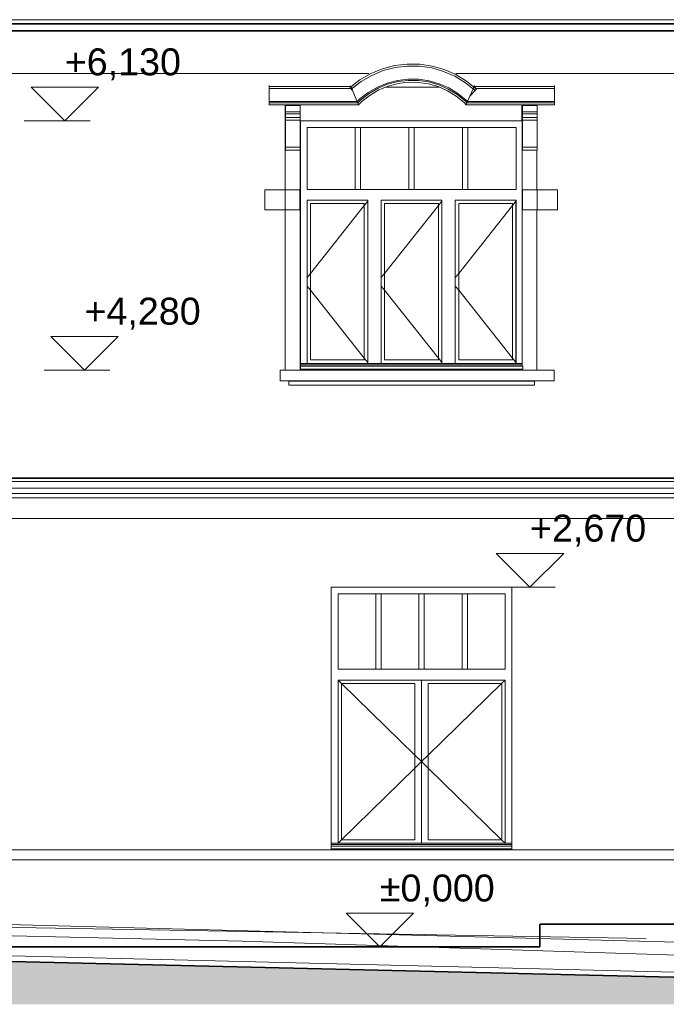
# Model space of a CAD drawing. Header units: millimetres. Extents: x -27785 to 104762, y -947 to 11132.
# Tile 38 of 146: x -11124 to -6327, y -426 to 6880. Entities that reach past the tile are written whole.
import ezdxf

# ---------------------------------------------------------------- set-up
doc = ezdxf.new("R2010")
doc.units = ezdxf.units.MM
doc.header["$MEASUREMENT"] = 0
doc.linetypes.add('čárkovaná 3', pattern=[1.5, 1, -0.5])
for name, color, linetype in [('POHLED JIŽNÍ_1_Bourané_3D prvky fasada stavajici', 7, 'Continuous'), ('POHLED JIŽNÍ_1_Bourané_Konstrukce - krov', 7, 'Continuous'), ('POHLED JIŽNÍ_1_Bourané_Konstrukce - nosné', 7, 'Continuous'), ('POHLED JIŽNÍ_1_Bourané_Konstrukce - římsy', 7, 'Continuous'), ('POHLED JIŽNÍ_1_Bourané_Kóty - SP', 7, 'Continuous'), ('POHLED JIŽNÍ_1_Konstrukce - nosné', 7, 'Continuous'), ('POHLED JIŽNÍ_1_Kóty - SP', 7, 'Continuous'), ('POHLED JIŽNÍ_1_Situace - terén', 7, 'Continuous'), ('POHLED JIŽNÍ_1_Výplně – Řezové', 7, 'Continuous')]:
    doc.layers.add(name, color=color, linetype=linetype)
doc.styles.add('GENEROVANÝ_STYL_1', font='txt')

msp = doc.modelspace()

# ---------------------------------------------------------------- hatches: boundary and pattern name
at = {"layer": 'POHLED JIŽNÍ_1_Výplně – Řezové', "linetype": 'Continuous', "lineweight": 13}
msp.add_hatch(color=253, dxfattribs=at).paths.add_polyline_path([(-27785, -425.7), (2046.4, -425.7), (-115.4, -370.9), (-27785, 284)])

# ---------------------------------------------------------------- linework, layer by layer
at = {"layer": 'POHLED JIŽNÍ_1_Bourané_3D prvky fasada stavajici', "color": 7, "linetype": 'Continuous', "lineweight": 13}
for p, q in [((-8519, 6480.1), (-8432.6, 6515.5)), ((-8432.6, 6515.5), (-8342.3, 6539.1)), ((-8428, 6501.8), (-8339.6, 6524.9)), ((-8428, 6501.8), (-8339.6, 6524.9)), ((-8342.3, 6539.1), (-8249.6, 6550.5)), ((-8339.6, 6524.9), (-8248.8, 6536.1)), ((-8339.6, 6524.9), (-8248.8, 6536)), ((-8249.6, 6550.5), (-8156.3, 6549.4)), ((-8248.8, 6536.1), (-8157.4, 6535)), ((-8248.8, 6536), (-8157.4, 6535)), ((-8157.4, 6535), (-8066.9, 6521.8)), ((-8157.4, 6535), (-8066.9, 6521.8)), ((-8156.3, 6549.4), (-8063.9, 6535.9)), ((-8066.9, 6521.8), (-7979, 6496.6)), ((-8066.9, 6521.8), (-7979.1, 6496.6)), ((-8063.9, 6535.9), (-7974.1, 6510.2)), ((-7974.1, 6510.2), (-7888.6, 6472.8)), ((-8666.4, 6382.1), (-8599.9, 6433.4)), ((-8599.9, 6433.4), (-8519, 6480.1)), ((-8591.8, 6421.4), (-8512.6, 6467.1)), ((-8591.8, 6421.4), (-8512.6, 6467)), ((-8512.6, 6467.1), (-8428, 6501.8)), ((-8512.6, 6467), (-8428, 6501.8)), ((-8397.3, 6409.7), (-8321.3, 6429.6)), ((-8321.3, 6429.6), (-8243.5, 6439.1)), ((-8319.6, 6420.4), (-8243, 6429.8)), ((-8243.5, 6439.1), (-8165, 6438.2)), ((-8243, 6429.8), (-8165.8, 6428.9)), ((-8165, 6438.2), (-8087.4, 6426.9)), ((-7979.1, 6496.6), (-7895.3, 6459.9)), ((-7979.1, 6496.6), (-7895.3, 6459.9)), ((-7895.3, 6459.9), (-7817.2, 6412.5)), ((-7895.3, 6459.9), (-7817.2, 6412.4)), ((-7888.6, 6472.8), (-7808.8, 6424.3)), ((-9273.5, 6390.8), (-9273.1, 6384.2)), ((-9273.2, 6369.7), (-9273.3, 6272.9)), ((-9273.1, 6384.2), (-9273.2, 6369.7)), ((-9273.2, 6369.7), (-8660.9, 6368.9)), ((-9273.2, 6369.7), (-8660.9, 6368.9)), ((-9273.1, 6384.2), (-8666.9, 6383.3)), ((-8666.9, 6383.3), (-8673.8, 6376.4)), ((-8673.8, 6376.4), (-8666.4, 6382.1)), ((-8670.1, 6390), (-8666.9, 6383.3)), ((-8666.9, 6383.3), (-8666.4, 6382.1)), ((-8666.4, 6382.1), (-8660.9, 6368.9)), ((-8664.2, 6365.5), (-8591.8, 6421.4)), ((-8660.9, 6368.9), (-8664.2, 6365.5)), ((-8664.2, 6365.5), (-8660.7, 6368.3)), ((-8664.2, 6365.5), (-8655.3, 6355.5)), ((-8660.9, 6368.9), (-8655.3, 6355.5)), ((-8660.7, 6368.3), (-8591.8, 6421.4)), ((-8537.8, 6340.7), (-8469.8, 6379.9)), ((-8532.6, 6332.9), (-8465.7, 6371.5)), ((-8524.8, 6321.2), (-8459.5, 6358.8)), ((-8469.8, 6379.9), (-8397.3, 6409.7)), ((-8465.7, 6371.5), (-8394.3, 6400.8)), ((-8459.5, 6358.8), (-8389.8, 6387.4)), ((-8407.6, 6380), (-8013.5, 6380)), ((-8394.3, 6400.8), (-8319.6, 6420.4)), ((-8389.8, 6387.4), (-8317, 6406.5)), ((-8317, 6406.5), (-8242.2, 6415.6)), ((-8242.2, 6415.6), (-8166.9, 6414.8)), ((-8166.9, 6414.8), (-8092.4, 6403.9)), ((-8165.8, 6428.9), (-8089.4, 6417.7)), ((-8092.4, 6403.9), (-8020, 6383.1)), ((-8089.4, 6417.7), (-8015.2, 6396.5)), ((-8087.4, 6426.9), (-8011.9, 6405.3)), ((-8020, 6383.1), (-7951, 6352.9)), ((-8015.2, 6396.5), (-7944.4, 6365.5)), ((-8011.9, 6405.3), (-7940.1, 6373.8)), ((-7944.4, 6365.5), (-7878.5, 6325.4)), ((-7940.1, 6373.8), (-7873, 6333.1)), ((-7817.2, 6412.5), (-7745.7, 6354.7)), ((-7817.2, 6412.4), (-7745.7, 6354.7)), ((-7808.8, 6424.3), (-7735.8, 6365.3)), ((-7760.9, 6366.9), (-7784.2, 6313.4)), ((-7754.9, 6380.7), (-7759.7, 6369.7)), ((-7745.7, 6354.7), (-7759.7, 6369.7)), ((-7753.4, 6384.2), (-7754.9, 6380.7)), ((-7750.8, 6390.8), (-7753.4, 6384.2)), ((-7753.4, 6384.2), (-7156.7, 6384.2)), ((-7735.8, 6365.3), (-7753.4, 6384.2)), ((-7735.8, 6365.3), (-7745.7, 6354.7)), ((-7739.9, 6369.7), (-7156.7, 6369.7)), ((-7739.7, 6369.7), (-7156.7, 6369.7)), ((-7735.7, 6365.4), (-7735.8, 6365.3)), ((-7157, 6390.8), (-7156.7, 6384.2)), ((-7156.7, 6384.2), (-7156.7, 6369.7)), ((-7156.7, 6369.7), (-7156.7, 6272.9)), ((-8655.3, 6355.5), (-8620.6, 6272)), ((-8620.6, 6272), (-8599.9, 6292.8)), ((-8616.7, 6262.6), (-8593.8, 6285.8)), ((-8599.9, 6292.8), (-8537.8, 6340.7)), ((-8593.8, 6285.8), (-8532.6, 6332.9)), ((-8584.4, 6275.2), (-8524.8, 6321.2)), ((-7951, 6352.9), (-7886.6, 6313.8)), ((-7886.6, 6313.8), (-7828, 6266.5)), ((-7878.5, 6325.4), (-7818.4, 6276.8)), ((-7873, 6333.1), (-7811.9, 6283.7)), ((-7811.9, 6283.7), (-7801.9, 6272.9)), ((-7784.2, 6313.4), (-7801.9, 6272.9)), ((-7745.7, 6354.7), (-7784.2, 6313.4)), ((-9273.4, 6249.4), (-9273.7, 6249.1)), ((-9273.3, 6272.9), (-9273.4, 6263.5)), ((-9273.4, 6263.5), (-8616.7, 6262.6)), ((-9273.4, 6263.5), (-9273.4, 6249.4)), ((-9273.4, 6249.4), (-8610.8, 6248.5)), ((-9273.3, 6272.9), (-8620.6, 6272)), ((-9153.9, 6249), (-9153.9, 5618.1)), ((-9153.9, 4280), (-9153.8, 6249)), ((-9151.4, 6249.2), (-9151.6, 5910.8)), ((-9151.5, 6237), (-9151.4, 6242.4)), ((-9151.5, 6226.8), (-9151.5, 6237)), ((-9151.5, 6212.8), (-9151.5, 6226.8)), ((-9151.5, 6196.7), (-9151.5, 6212.8)), ((-9151.4, 6242.4), (-9151.4, 6249.2)), ((-9043.2, 6242.4), (-9151.4, 6242.4)), ((-9043.3, 6212.8), (-9043.2, 6226.8)), ((-9043.3, 6196.7), (-9043.3, 6212.8)), ((-9043.2, 6242.4), (-9043.2, 6249.1)), ((-9043.2, 6237), (-9043.2, 6242.4)), ((-9043.2, 6226.8), (-9043.2, 6237)), ((-8620.6, 6272), (-8616.7, 6262.6)), ((-8616.7, 6262.6), (-8610.8, 6248.5)), ((-8610.8, 6248.5), (-8611, 6248.3)), ((-8610.8, 6248.5), (-8584.4, 6275.2)), ((-7828, 6266.5), (-7812.1, 6249.4)), ((-7818.4, 6276.8), (-7806, 6263.5)), ((-7812.1, 6249.4), (-7812.4, 6249.2)), ((-7806, 6263.5), (-7812.1, 6249.4)), ((-7812.1, 6249.4), (-7156.7, 6249.4)), ((-7801.9, 6272.9), (-7806, 6263.5)), ((-7806, 6263.5), (-7156.7, 6263.5)), ((-7801.9, 6272.9), (-7156.7, 6272.9)), ((-7398.5, 6130), (-7398.5, 6249.2)), ((-7397.8, 6249.1), (-7397.8, 6130)), ((-7397.7, 4308.1), (-7397.7, 6249.2)), ((-7393.2, 6249.4), (-7393.4, 5910.8)), ((-7393.3, 6226.8), (-7393.2, 6237)), ((-7393.3, 6212.8), (-7393.3, 6226.8)), ((-7393.3, 6196.7), (-7393.3, 6212.8)), ((-7393.2, 6242.4), (-7393.2, 6249.4)), ((-7393.2, 6237), (-7393.2, 6242.4)), ((-7284.9, 6242.4), (-7393.2, 6242.4)), ((-7285, 6237), (-7284.9, 6242.4)), ((-7285, 6226.8), (-7285, 6237)), ((-7285, 6212.8), (-7285, 6226.8)), ((-7285, 6196.7), (-7285, 6212.8)), ((-7284.9, 6242.4), (-7284.9, 6249.4)), ((-7156.7, 6249.4), (-7157, 6249.1)), ((-7156.7, 6272.9), (-7156.7, 6263.5)), ((-7156.7, 6263.5), (-7156.7, 6249.4)), ((-9151.6, 6176.5), (-9151.5, 6182.5)), ((-9151.6, 6166.9), (-9151.6, 6176.5)), ((-9151.6, 6155), (-9151.6, 6166.9)), ((-9043.3, 6155), (-9151.6, 6155)), ((-9151.6, 6133.5), (-9151.6, 6155)), ((-9151.5, 6182.5), (-9151.5, 6196.7)), ((-9043.3, 6196.7), (-9151.5, 6196.7)), ((-9043.3, 6182.5), (-9151.5, 6182.5)), ((-9043.3, 6182.5), (-9043.3, 6196.7)), ((-9043.3, 6176.5), (-9043.3, 6182.5)), ((-9043.3, 6166.9), (-9043.3, 6176.5)), ((-9043.3, 6155), (-9043.3, 6166.9)), ((-9043.3, 6133.5), (-9043.3, 6155)), ((-7393.3, 6182.5), (-7393.3, 6196.7)), ((-7285, 6196.7), (-7393.3, 6196.7)), ((-7393.3, 6176.5), (-7393.3, 6182.5)), ((-7285, 6182.5), (-7393.3, 6182.5)), ((-7393.3, 6166.9), (-7393.3, 6176.5)), ((-7393.3, 6155), (-7393.3, 6166.9)), ((-7285.1, 6155), (-7393.3, 6155)), ((-7393.3, 6133.5), (-7393.3, 6155)), ((-7285.1, 6176.5), (-7285, 6182.5)), ((-7285.1, 6166.9), (-7285.1, 6176.5)), ((-7285.1, 6155), (-7285.1, 6166.9)), ((-7285.1, 6133.5), (-7285.1, 6155)), ((-7285, 6182.5), (-7285, 6196.7)), ((-9043.3, 6133.5), (-9151.6, 6133.5)), ((-9151.5, 6130.1), (-9151.6, 6133.5)), ((-9151.5, 6120.1), (-9151.5, 6130.1)), ((-9151.5, 6105.3), (-9151.5, 6120.1)), ((-9151.5, 6088.7), (-9151.5, 6105.3)), ((-9151.5, 6073.5), (-9151.5, 6088.7)), ((-9151.5, 6062.5), (-9151.5, 6073.5)), ((-9043.3, 6130.1), (-9043.3, 6133.5)), ((-9043.3, 6120.1), (-9043.3, 6130.1)), ((-9043.3, 6130), (-7398.5, 6130)), ((-9043.2, 6105.3), (-9043.3, 6120.1)), ((-9043.3, 6073.5), (-9043.2, 6088.7)), ((-9043.3, 6062.5), (-9043.3, 6073.5)), ((-9043.2, 6088.7), (-9043.2, 6105.3)), ((-7397.8, 6130), (-7397.8, 4310)), ((-7285.1, 6133.5), (-7393.3, 6133.5)), ((-7393.3, 6130.1), (-7393.3, 6133.5)), ((-7393.3, 6120.1), (-7393.3, 6130.1)), ((-7393.2, 6105.3), (-7393.3, 6120.1)), ((-7393.3, 6073.5), (-7393.2, 6088.7)), ((-7393.3, 6062.5), (-7393.3, 6073.5)), ((-7393.2, 6088.7), (-7393.2, 6105.3)), ((-7285.1, 6130.1), (-7285.1, 6133.5)), ((-7285, 6120.1), (-7285.1, 6130.1)), ((-7285, 6105.3), (-7285, 6120.1)), ((-7285, 6088.7), (-7285, 6105.3)), ((-7285, 6073.5), (-7285, 6088.7)), ((-7285, 6062.5), (-7285, 6073.5)), ((-9151.6, 6058), (-9151.5, 6062.5)), ((-9151.6, 6035), (-9151.6, 6058)), ((-9151.6, 6010.3), (-9151.6, 6035)), ((-9151.6, 5985.4), (-9151.6, 6010.3)), ((-9043.4, 6035), (-9043.3, 6058)), ((-9043.4, 6010.3), (-9043.4, 6035)), ((-9043.4, 5985.4), (-9043.4, 6010.3)), ((-9043.3, 6058), (-9043.3, 6062.5)), ((-7393.4, 6035), (-7393.3, 6058)), ((-7393.4, 6010.3), (-7393.4, 6035)), ((-7393.4, 5985.4), (-7393.4, 6010.3)), ((-7393.3, 6058), (-7393.3, 6062.5)), ((-7285.1, 6058), (-7285, 6062.5)), ((-7285.1, 6035), (-7285.1, 6058)), ((-7285.1, 6010.3), (-7285.1, 6035)), ((-7285.1, 5985.4), (-7285.1, 6010.3)), ((-9151.6, 5981.9), (-9151.6, 5985.4)), ((-9151.6, 5973.5), (-9151.6, 5981.9)), ((-9151.5, 5962), (-9151.6, 5973.5)), ((-9151.6, 5949.8), (-9151.5, 5962)), ((-9151.6, 5939.8), (-9151.6, 5949.8)), ((-9151.6, 5934.2), (-9151.6, 5939.8)), ((-9151.6, 5910.8), (-9151.6, 5934.2)), ((-9043.4, 5934.2), (-9151.6, 5934.2)), ((-9043.3, 5981.9), (-9043.4, 5985.4)), ((-9043.4, 5934.2), (-9043.3, 5939.8)), ((-9043.4, 5910.8), (-9043.4, 5934.2)), ((-9043.3, 5973.5), (-9043.3, 5981.9)), ((-9043.3, 5962), (-9043.3, 5973.5)), ((-9043.3, 5949.8), (-9043.3, 5962)), ((-9043.3, 5939.8), (-9043.3, 5949.8)), ((-7393.3, 5981.9), (-7393.4, 5985.4)), ((-7393.4, 5934.2), (-7393.3, 5939.8)), ((-7393.4, 5910.8), (-7393.4, 5934.2)), ((-7285.1, 5934.2), (-7393.4, 5934.2)), ((-7393.3, 5973.5), (-7393.3, 5981.9)), ((-7393.3, 5962), (-7393.3, 5973.5)), ((-7393.3, 5949.8), (-7393.3, 5962)), ((-7393.3, 5939.8), (-7393.3, 5949.8)), ((-7285.1, 5981.9), (-7285.1, 5985.4)), ((-7285.1, 5973.5), (-7285.1, 5981.9)), ((-7285.1, 5962), (-7285.1, 5973.5)), ((-7285.1, 5949.8), (-7285.1, 5962)), ((-7285.1, 5939.8), (-7285.1, 5949.8)), ((-7285.1, 5934.2), (-7285.1, 5939.8)), ((-7285.1, 5910.8), (-7285.1, 5934.2)), ((-9043.4, 5910.8), (-9151.6, 5910.8)), ((-9043.4, 4280), (-9043.4, 5910.8)), ((-7285.1, 5910.8), (-7393.4, 5910.8)), ((-7287.3, 5618.1), (-7287.3, 5910.8)), ((-9305.6, 5618.1), (-9305.6, 5468.1)), ((-9305.6, 5618.1), (-9305.5, 5618.1)), ((-9305.5, 5618.1), (-9153.8, 5618.1)), ((-9305.5, 5468.1), (-9305.5, 5618.1)), ((-9153.8, 5468.1), (-9153.8, 5618.1)), ((-9153.7, 5468.1), (-9153.7, 5618.1)), ((-9153.7, 5618.1), (-9153.7, 5618.1)), ((-9153.7, 5618.1), (-9045.5, 5618.1)), ((-9045.5, 5468.1), (-9045.5, 5618.1)), ((-7393.4, 5468.1), (-7393.4, 5618.1)), ((-7393.4, 5618.1), (-7285.1, 5618.1)), ((-7285.1, 5468.1), (-7285.1, 5618.1)), ((-7285.1, 5618.1), (-7133.4, 5618.1)), ((-7133.4, 5468.1), (-7133.4, 5618.1)), ((-9305.6, 5468.1), (-9305.5, 5468.1)), ((-9305.5, 5468.1), (-9153.8, 5468.1)), ((-9153.9, 5468.1), (-9153.9, 4280)), ((-9153.8, 5468.1), (-9153.7, 5468.1)), ((-9153.7, 5468.1), (-9045.5, 5468.1)), ((-7393.4, 5468.1), (-7285.1, 5468.1)), ((-7287.3, 4280), (-7287.3, 5468.1)), ((-7285.1, 5468.1), (-7133.4, 5468.1)), ((-9192.6, 4279.6), (-9192.6, 4199.6)), ((-9192.6, 4279.6), (-9192.3, 4279.6)), ((-9192.3, 4279.6), (-7158, 4279.6)), ((-9192.3, 4199.6), (-9192.3, 4279.6)), ((-9153.9, 4280), (-9153.8, 4280)), ((-9153.8, 4280), (-9043.4, 4280)), ((-7397.8, 4288), (-7397.8, 4280)), ((-7397.7, 4280), (-7397.7, 4288)), ((-7397.7, 4280), (-7287.3, 4280)), ((-7158, 4199.6), (-7158, 4279.6)), ((-9192.6, 4199.6), (-9192.3, 4199.6)), ((-9192.3, 4199.6), (-7158, 4199.6)), ((-9127.1, 4198.4), (-9127.1, 4168.4)), ((-9127.1, 4198.4), (-9127, 4198.4)), ((-9127.1, 4168.4), (-9127, 4168.4)), ((-9127, 4198.4), (-7304.8, 4198.4)), ((-9127, 4168.4), (-9127, 4198.4)), ((-9127, 4168.4), (-7304.8, 4168.4)), ((-7304.8, 4168.4), (-7304.8, 4198.4))]:
    msp.add_line(p, q, dxfattribs=at)
at = {"layer": 'POHLED JIŽNÍ_1_Bourané_Konstrukce - krov', "color": 7, "linetype": 'Continuous', "lineweight": 13}
msp.add_line((-15964.5, 6880), (-339.6, 6880), dxfattribs=at)
at = {"layer": 'POHLED JIŽNÍ_1_Bourané_Konstrukce - nosné', "color": 7, "linetype": 'Continuous', "lineweight": 13}
for p, q in [((-169.5, 6846.9), (-15964.5, 6846.9)), ((-169.6, 6795.4), (-15964.5, 6795.4)), ((-14938.5, 6795.4), (-2309, 6795.4)), ((-9041.9, 4280), (-9041.9, 6130)), ((-8992.3, 5620), (-8992.3, 6080)), ((-8992.3, 6080), (-7442.3, 6080)), ((-8634.8, 6080), (-8634.8, 5620)), ((-8594.8, 5620), (-8594.8, 6080)), ((-8237.3, 6080), (-8237.3, 5620)), ((-8197.3, 5620), (-8197.3, 6080)), ((-7839.8, 6080), (-7839.8, 5620)), ((-7799.8, 5620), (-7799.8, 6080)), ((-7442.3, 5620), (-7442.3, 6080)), ((-7442.3, 6080), (-7442.3, 5620)), ((-7398.5, 6130), (-7397.8, 6130)), ((-7442.3, 5620), (-8992.3, 5620)), ((-8992.3, 4330), (-8992.3, 5540)), ((-8992.3, 5540), (-8542.3, 5540)), ((-8967.4, 4355), (-8967.4, 5515)), ((-8967.4, 5515), (-8567.4, 5515)), ((-8567.4, 5502), (-8967.4, 4998)), ((-8542.4, 5533.5), (-8567.4, 5502)), ((-8567.4, 5515), (-8567.4, 4355)), ((-8567.4, 4355), (-8567.4, 5515)), ((-8542.4, 5540), (-8542.4, 4330)), ((-8542.3, 5540), (-8542.3, 4330)), ((-8442.3, 4330), (-8442.3, 5540)), ((-8442.3, 5540), (-7992.3, 5540)), ((-8417.4, 4355), (-8417.4, 5515)), ((-8417.4, 5515), (-8017.4, 5515)), ((-8017.4, 5502), (-8417.4, 4998)), ((-7992.4, 5533.5), (-8017.4, 5502)), ((-8017.4, 5515), (-8017.4, 4355)), ((-8017.4, 4355), (-8017.4, 5515)), ((-7992.4, 5540), (-7992.4, 4330)), ((-7992.3, 5540), (-7992.3, 4330)), ((-7892.3, 4330), (-7892.3, 5540)), ((-7892.3, 5540), (-7442.3, 5540)), ((-7867.4, 4355), (-7867.4, 5515)), ((-7867.4, 5515), (-7467.4, 5515)), ((-7467.4, 5502), (-7867.4, 4998)), ((-7442.4, 5533.5), (-7467.4, 5502)), ((-7467.4, 5515), (-7467.4, 4355)), ((-7467.4, 4355), (-7467.4, 5515)), ((-7442.4, 5540), (-7442.4, 4330)), ((-7442.3, 5540), (-7442.3, 4330)), ((-8967.4, 4998), (-8992.3, 4966.6)), ((-8417.4, 4998), (-8442.3, 4966.6)), ((-7867.4, 4998), (-7892.3, 4966.6)), ((-8967.4, 4872), (-8992.3, 4903.4)), ((-8417.4, 4872), (-8442.3, 4903.4)), ((-7867.4, 4872), (-7892.3, 4903.4)), ((-8567.4, 4368), (-8967.4, 4872)), ((-8017.4, 4368), (-8417.4, 4872)), ((-7467.4, 4368), (-7867.4, 4872)), ((-9041.9, 4330), (-7397.8, 4330)), ((-9041.9, 4320), (-7397.8, 4320)), ((-8567.4, 4355), (-8967.4, 4355)), ((-8542.4, 4336.5), (-8567.4, 4368)), ((-8017.4, 4355), (-8417.4, 4355)), ((-7992.4, 4336.5), (-8017.4, 4368)), ((-7467.4, 4355), (-7867.4, 4355)), ((-7442.4, 4336.5), (-7467.4, 4368)), ((-9041.9, 4310), (-9041.9, 4308)), ((-9041.9, 4308), (-9041.9, 4288)), ((-9041.9, 4308), (-7391.9, 4308)), ((-9041.9, 4288), (-9041.9, 4298)), ((-9041.9, 4288), (-7391.9, 4288)), ((-7397.8, 4280), (-9041.9, 4280)), ((-7391.9, 4308.1), (-7391.9, 4308)), ((-7391.9, 4308), (-7391.9, 4288)), ((-697.2, 3475.2), (-15965, 3475.2)), ((-697.2, 3452.5), (-15965, 3452.5)), ((-697.3, 3404.7), (-15965, 3404.7)), ((-697.3, 3364.6), (-15965, 3364.6)), ((-697.4, 3364.5), (-15965, 3364.5)), ((-697.4, 3331.1), (-15965, 3331.1)), ((-8812.2, 720), (-8812.2, 2670)), ((-8812.2, 2670), (-7472.2, 2670)), ((-7472.5, 770), (-7472.5, 2670)), ((-7472.2, 2670), (-7472.2, 750)), ((-8762.5, 2060), (-8762.5, 2620)), ((-8762.5, 2620), (-7522.5, 2620)), ((-8482.6, 2620), (-8482.6, 2060)), ((-8442.6, 2060), (-8442.6, 2620)), ((-8162.6, 2620), (-8162.6, 2060)), ((-8122.6, 2060), (-8122.6, 2620)), ((-7842.6, 2620), (-7842.6, 2060)), ((-7802.6, 2060), (-7802.6, 2620)), ((-7522.6, 2060), (-7522.6, 2620)), ((-7522.5, 2620), (-7522.5, 2060)), ((-7522.5, 2060), (-8762.5, 2060)), ((-8762.5, 770), (-8762.5, 1980)), ((-8762.5, 1980), (-7522.5, 1980)), ((-8762, 1980), (-8736.4, 1955)), ((-8142.6, 770), (-8142.6, 1980)), ((-7523.2, 1980), (-7548.8, 1955)), ((-7522.6, 1980), (-7522.6, 770)), ((-7522.5, 1980), (-7522.5, 770)), ((-8737.6, 795), (-8737.6, 1955)), ((-8737.6, 1955), (-8192.6, 1955)), ((-8736.4, 1955), (-8192.6, 1423.8)), ((-8192.6, 1955), (-8192.6, 795)), ((-8192.6, 795), (-8192.6, 1955)), ((-8092.6, 795), (-8092.6, 1955)), ((-8092.6, 1955), (-7547.6, 1955)), ((-7548.8, 1955), (-8092.6, 1423.8)), ((-7547.6, 1955), (-7547.6, 795)), ((-7547.6, 795), (-7547.6, 1955)), ((-8192.6, 1423.8), (-8142.6, 1375)), ((-8092.6, 1423.8), (-8142.6, 1375)), ((-8736.4, 795), (-8192.6, 1326.2)), ((-8192.6, 1326.2), (-8142.6, 1375)), ((-8092.6, 1326.2), (-8142.6, 1375)), ((-7548.8, 795), (-8092.6, 1326.2)), ((-8812.2, 770), (-7472.5, 770)), ((-8812.2, 760), (-7472.5, 760)), ((-8812.2, 750), (-8812.1, 748)), ((-8812.1, 748), (-8812.1, 728)), ((-8812.1, 748), (-7472.1, 748)), ((-8812.1, 728), (-8812.1, 738)), ((-8762, 770), (-8736.4, 795)), ((-8192.6, 795), (-8737.6, 795)), ((-7547.6, 795), (-8092.6, 795)), ((-7523.2, 770), (-7548.8, 795)), ((-7472.5, 770), (-7472.5, 760)), ((-7472.5, 760), (-7472.2, 750)), ((-7472.2, 750), (-7472.1, 748)), ((-7472.1, 748), (-7472.1, 728)), ((-7472.2, 720), (-8812.2, 720)), ((-8812.1, 728), (-7472.1, 728)), ((-7472.5, 720), (-7472.5, 728)), ((-7472.2, 728), (-7472.2, 720))]:
    msp.add_line(p, q, dxfattribs=at)
at = {"layer": 'POHLED JIŽNÍ_1_Bourané_Konstrukce - nosné', "color": 7, "linetype": 'Continuous', "lineweight": 13, "flags": 128}
for points in [[(-5872.5, 720), (-11402.3, 720), (-11402.3, 172.3), (-5872.5, 24.8)], [(-11402.3, 646.7), (-11402.3, 720), (-5872.5, 720), (-5872.5, 646.7)]]:
    msp.add_lwpolyline(points, close=True, dxfattribs=at)
at = {"layer": 'POHLED JIŽNÍ_1_Bourané_Konstrukce - římsy', "color": 7, "linetype": 'Continuous', "lineweight": 13}
for p, q in [((-322.2, 6852), (-15964.5, 6852)), ((-222.4, 6800.5), (-15964.5, 6800.5))]:
    msp.add_line(p, q, dxfattribs=at)
at = {"layer": 'POHLED JIŽNÍ_1_Bourané_Kóty - SP', "color": 154, "linetype": 'Continuous', "lineweight": 13}
for p, q in [((-10789.5, 6130), (-11039.5, 6380)), ((-11039.5, 6380), (-10539.5, 6380)), ((-10539.5, 6380), (-10789.5, 6130)), ((-10789.5, 6130), (-11089.5, 6130)), ((-10789.5, 6130), (-10602, 6130)), ((-10643.1, 4280), (-10893.1, 4530)), ((-10893.1, 4530), (-10393.1, 4530)), ((-10393.1, 4530), (-10643.1, 4280)), ((-10643.1, 4280), (-10943.1, 4280)), ((-10643.1, 4280), (-10455.6, 4280)), ((-7338.6, 2670), (-7588.6, 2920)), ((-7588.6, 2920), (-7088.6, 2920)), ((-7088.6, 2920), (-7338.6, 2670)), ((-7338.6, 2670), (-7638.6, 2670)), ((-7338.6, 2670), (-7151.1, 2670))]:
    msp.add_line(p, q, dxfattribs=at)
at = {"layer": 'POHLED JIŽNÍ_1_Konstrukce - nosné', "color": 7, "linetype": 'Continuous', "lineweight": 13}
for p, q in [((-15964.7, 6480), (-8532.8, 6480)), ((-14339.3, 6480), (-8532.7, 6480)), ((-7888.8, 6480), (-322.5, 6480)), ((-7888.8, 6480), (-322.5, 6480)), ((-13291.7, 3480), (-322.5, 3480)), ((-15965, 3180), (-6142.8, 3180))]:
    msp.add_line(p, q, dxfattribs=at)
at = {"layer": 'POHLED JIŽNÍ_1_Konstrukce - nosné', "color": 7, "linetype": 'čárkovaná 3', "lineweight": 35}
for p, q in [((-162.2, 170), (-7266.4, 170)), ((-7266.4, 170), (-7266.4, 0)), ((-7266.4, 0), (-12914.1, 0))]:
    msp.add_line(p, q, dxfattribs=at)
at = {"layer": 'POHLED JIŽNÍ_1_Kóty - SP', "color": 154, "linetype": 'Continuous', "lineweight": 13}
for p, q in [((-8452.4, 0), (-8702.4, 250)), ((-8702.4, 250), (-8202.4, 250)), ((-8202.4, 250), (-8452.4, 0)), ((-8452.4, 0), (-8752.4, 0)), ((-8452.4, 0), (-8264.9, 0))]:
    msp.add_line(p, q, dxfattribs=at)
at = {"layer": 'POHLED JIŽNÍ_1_Situace - terén', "color": 7, "linetype": 'Continuous', "lineweight": 13}
for p, q in [((-24535.3, 398.6), (-9473.1, 43)), ((-9473.1, -107), (-24535.3, 248.6)), ((-14862, 210), (-6477.6, 62)), ((-9473.1, 43), (-317.1, -251.8)), ((-317.1, -338.9), (-9473.1, -107))]:
    msp.add_line(p, q, dxfattribs=at)
at = {"layer": 'POHLED JIŽNÍ_1_Situace - terén', "color": 7, "linetype": 'Continuous', "lineweight": 35, "flags": 128}
msp.add_lwpolyline([(-27785, 284), (-115.4, -370.9), (2046.4, -425.7)], dxfattribs=at)

# ---------------------------------------------------------------- texts
at = {"layer": 'POHLED JIŽNÍ_1_Kóty - SP', "color": 154, "linetype": 'Continuous', "lineweight": 13, "char_height": 200, "attachment_point": 7, "style": 'GENEROVANÝ_STYL_1'}
for s, insert, width in [('\\A1;{\\pql;\\fArial|b0|i0|c0|p38;+6,130}', (-10789.5, 6430), 844.802), ('\\A1;{\\pql;\\fArial|b0|i0|c0|p38;+4,280}', (-10643.1, 4580), 844.802), ('\\A1;{\\pql;\\fArial|b0|i0|c0|p38;+2,670}', (-7338.6, 2970), 844.802), ('\\A1;{\\pql;\\fArial|b0|i0|c0|p38;±0,000}', (-8452.4, 300), 833.83)]:
    msp.add_mtext(s, dxfattribs=dict(at, insert=insert, width=width))

doc.saveas('drawing.dxf')
